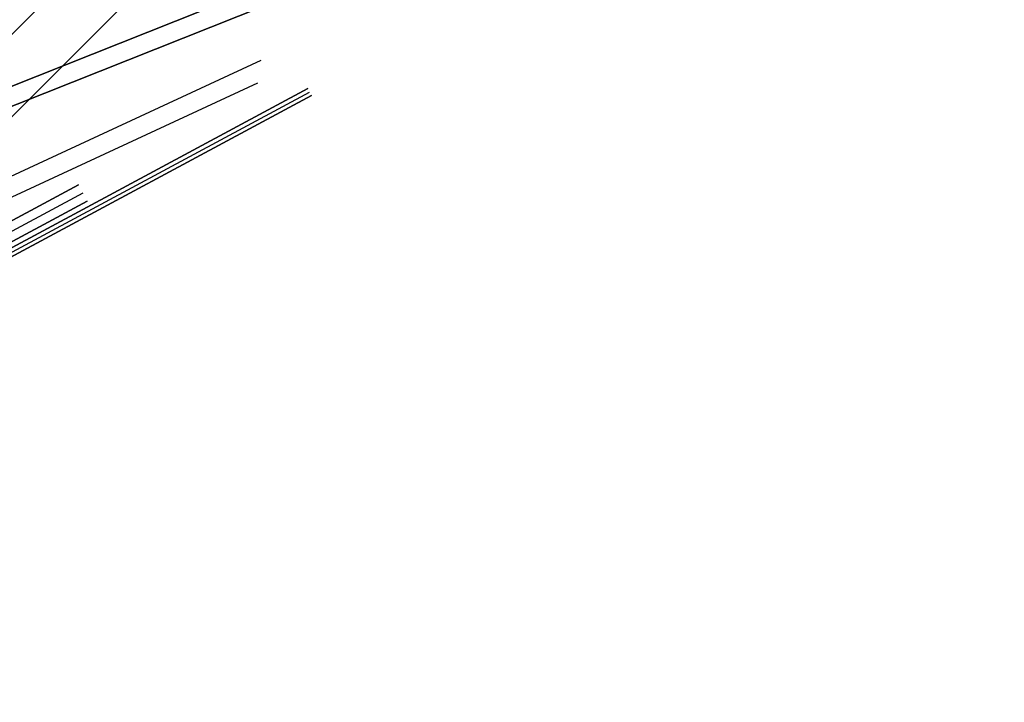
# Model space of a CAD drawing. Header units: millimetres. Extents: x -1690 to 192, y -898 to 54.
# Tile 47 of 256: x -1601 to -1526, y -887 to -835. Entities that reach past the tile are written whole.
import ezdxf

# ---------------------------------------------------------------- set-up
doc = ezdxf.new("R2010")
doc.units = ezdxf.units.MM
doc.header["$MEASUREMENT"] = 0
doc.layers.add('OVIDIO 186x93x72h', color=7, linetype='Continuous')

msp = doc.modelspace()

# ---------------------------------------------------------------- linework, layer by layer
at = {"layer": 'OVIDIO 186x93x72h', "extrusion": (0.235702, 0.235702, 0.942809)}
for points in [[(537.225, 1860.592), (537.225, 1756.052)], [(541.683, 1876.034), (541.683, 1770.626)], [(561.94, 1939.551), (561.94, 1830.473)], [(560.991, 1830.473), (560.991, 1939.551)], [(559.094, 1939.551), (559.094, 1830.473)], [(558.145, 1830.473), (558.145, 1939.551)]]:
    msp.add_lwpolyline(points, dxfattribs=at)
at = {"layer": 'OVIDIO 186x93x72h', "extrusion": (-0.114881, -0.045678, 0.992329)}
for points in [[(186.124, -1620.297), (186.124, -1727.153)], [(186.124, -1727.153), (186.124, -1620.297)], [(186.581, -1620.297), (186.581, -1727.153)], [(186.581, -1727.153), (186.581, -1620.297)], [(187.725, -1620.95), (187.725, -1729.865)], [(188.412, -1620.951), (188.412, -1729.865)]]:
    msp.add_lwpolyline(points, dxfattribs=at)
at = {"layer": 'OVIDIO 186x93x72h', "extrusion": (0.202852, 0.108979, 0.973126)}
for points in [[(7.441, 1998.601), (7.441, 1837.945)], [(7.441, 1837.945), (7.441, 1998.601)], [(7.146, 1998.601), (7.146, 1837.945)], [(6.85, 1998.601), (6.85, 1837.945)], [(6.85, 1837.945), (6.85, 1998.601)], [(10.458, 1914.828), (10.458, 1924.601)], [(9.867, 1924.601), (9.867, 1914.828)]]:
    msp.add_lwpolyline(points, dxfattribs=at)
at = {"layer": 'OVIDIO 186x93x72h', "extrusion": (0.202871, 0.108992, 0.973121)}
for points in [[(9.291, 1914.835), (9.291, 1857.453)], [(9.291, 1857.453), (9.291, 1914.835)]]:
    msp.add_lwpolyline(points, dxfattribs=at)
at = {"layer": 'OVIDIO 186x93x72h', "extrusion": (0.202866, 0.108989, 0.973122)}
for points in [[(8.574, 1857.452), (8.574, 1914.833)], [(7.861, 1914.833), (7.861, 1857.452)], [(7.861, 1857.452), (7.861, 1914.833)], [(7.49, 1914.934), (7.49, 1924.504)], [(7.49, 1924.504), (7.49, 1914.934)], [(6.777, 1914.934), (6.777, 1924.504)], [(6.064, 1924.504), (6.064, 1914.934)], [(6.064, 1914.934), (6.064, 1924.504)], [(8.574, 1924.605), (8.574, 1981.986)], [(7.861, 1981.986), (7.861, 1924.605)], [(7.861, 1924.605), (7.861, 1981.986)]]:
    msp.add_lwpolyline(points, dxfattribs=at)
at = {"layer": 'OVIDIO 186x93x72h', "extrusion": (0.046296, 0.021464, 0.998697)}
for points in [[(-94.303, 1790.587), (-94.303, 1891.892)], [(-95.789, 1791.556), (-95.789, 1892.067)]]:
    msp.add_lwpolyline(points, dxfattribs=at)
at = {"layer": 'OVIDIO 186x93x72h', "extrusion": (0.985209, 0.044172, -0.165566)}
for points in [[(-766.677, 389.081), (-775.873, 423.041)], [(-768.009, 388.72), (-777.205, 422.68)]]:
    msp.add_lwpolyline(points, dxfattribs=at)
at = {"layer": 'OVIDIO 186x93x72h', "extrusion": (1, -5.42576e-05, -0.00010857)}
msp.add_lwpolyline([(-845.172, 696.197), (-843.831, 698.881)], dxfattribs=at)
at = {"layer": 'OVIDIO 186x93x72h', "extrusion": (0.202863, 0.108986, 0.973123)}
for points in [[(9.284, 1924.604), (9.284, 1914.832)], [(9.284, 1924.604), (9.284, 1981.985)], [(9.284, 1981.985), (9.284, 1924.604)]]:
    msp.add_lwpolyline(points, dxfattribs=at)
at = {"layer": 'OVIDIO 186x93x72h', "extrusion": (0.058701, 0.984053, 0.16791)}
for points in [[(1537.539, 849.509), (1539.478, 844.053)], [(1539.478, 844.053), (1537.539, 849.509)]]:
    msp.add_lwpolyline(points, dxfattribs=at)
at = {"layer": 'OVIDIO 186x93x72h', "extrusion": (0.122683, -0.276298, 0.95321)}
for points in [[(-1798.537, 90.363), (-1798.537, 88.863)], [(-1798.537, 88.863), (-1798.537, 90.363)]]:
    msp.add_lwpolyline(points, dxfattribs=at)
at = {"layer": 'OVIDIO 186x93x72h', "extrusion": (0.12261, -0.276089, 0.953279)}
for points in [[(-1797.894, 90.304), (-1797.894, 88.804)], [(-1797.244, 88.804), (-1797.244, 90.304)], [(-1797.244, 90.304), (-1797.244, 88.804)], [(-1801.887, 90.304), (-1801.887, 88.804)], [(-1807.279, 90.304), (-1807.279, 88.804)], [(-1806.531, 88.804), (-1806.531, 90.304)], [(-1806.531, 90.304), (-1806.531, 88.804)]]:
    msp.add_lwpolyline(points, dxfattribs=at)
at = {"layer": 'OVIDIO 186x93x72h', "extrusion": (1, 0, 0)}
for points in [[(-847.336, 697.496), (-845.994, 700.179)], [(-848.203, 697.929), (-848.874, 696.587)], [(-849.485, 688.571), (-849.485, 687.134)]]:
    msp.add_lwpolyline(points, dxfattribs=at)
at = {"layer": 'OVIDIO 186x93x72h', "extrusion": (0.058701, 0.984053, 0.167909)}
for points in [[(1539.149, 843.935), (1537.211, 849.392)], [(1536.882, 849.275), (1538.821, 843.819)], [(1538.821, 843.819), (1536.882, 849.275)]]:
    msp.add_lwpolyline(points, dxfattribs=at)
at = {"layer": 'OVIDIO 186x93x72h', "extrusion": (0, 1, 0)}
for points in [[(749.111, 697.012), (1591.135, 697.012)], [(749.111, 695.67), (1591.135, 695.67)], [(1663.792, 716.988), (749.111, 716.988)], [(749.111, 718.874), (1663.791, 718.874)], [(1663.791, 717.374), (749.111, 717.374)], [(749.111, 717.374), (1663.791, 717.374)], [(1663.791, 718.874), (749.111, 718.874)], [(749.111, 715.085), (1663.411, 715.085)], [(1663.411, 715.085), (749.111, 715.085)], [(1663.791, 717.333), (749.111, 717.333)]]:
    msp.add_lwpolyline(points, dxfattribs=at)
at = {"layer": 'OVIDIO 186x93x72h', "extrusion": (1, -4.73281e-05, -9.46979e-05)}
msp.add_lwpolyline([(-848.32, 701.153), (-849.662, 698.468)], dxfattribs=at)
at = {"layer": 'OVIDIO 186x93x72h', "extrusion": (0.122673, -0.276271, 0.953219)}
for points in [[(-1808.021, 88.855), (-1808.021, 90.355)], [(-1808.021, 90.355), (-1808.021, 88.855)]]:
    msp.add_lwpolyline(points, dxfattribs=at)
at = {"layer": 'OVIDIO 186x93x72h', "extrusion": (0.058152, 0.986824, 0.150987)}
for points in [[(1546.147, 838.28), (1548.252, 832.885)], [(1548.252, 832.885), (1546.147, 838.28)]]:
    msp.add_lwpolyline(points, dxfattribs=at)
at = {"layer": 'OVIDIO 186x93x72h', "extrusion": (0.058152, 0.986824, 0.150988)}
for points in [[(1545.819, 838.152), (1547.924, 832.758)], [(1547.596, 832.629), (1545.491, 838.024)], [(1545.491, 838.024), (1547.596, 832.629)]]:
    msp.add_lwpolyline(points, dxfattribs=at)
at = {"layer": 'OVIDIO 186x93x72h', "extrusion": (-7.53877e-07, 1, 0)}
for points in [[(749.112, 716.428), (1663.412, 716.426)], [(1663.412, 716.426), (749.112, 716.428)]]:
    msp.add_lwpolyline(points, dxfattribs=at)
at = {"layer": 'OVIDIO 186x93x72h'}
for points in [[(-1628.013, -850.128, 665.589), (-1627.321, -849.853, 665.682), (-1527.975, -810.352, 679.002)], [(-1527.975, -810.352, 679.002), (-1627.321, -849.853, 665.682), (-1628.013, -850.128, 665.589)], [(-1527.395, -811.659, 678.548), (-1626.741, -851.16, 665.229), (-1627.432, -851.435, 665.136)], [(-1627.432, -851.435, 665.136), (-1626.741, -851.16, 665.229), (-1527.395, -811.659, 678.548)]]:
    msp.add_polyline3d(points, dxfattribs=at)

doc.saveas('drawing.dxf')
